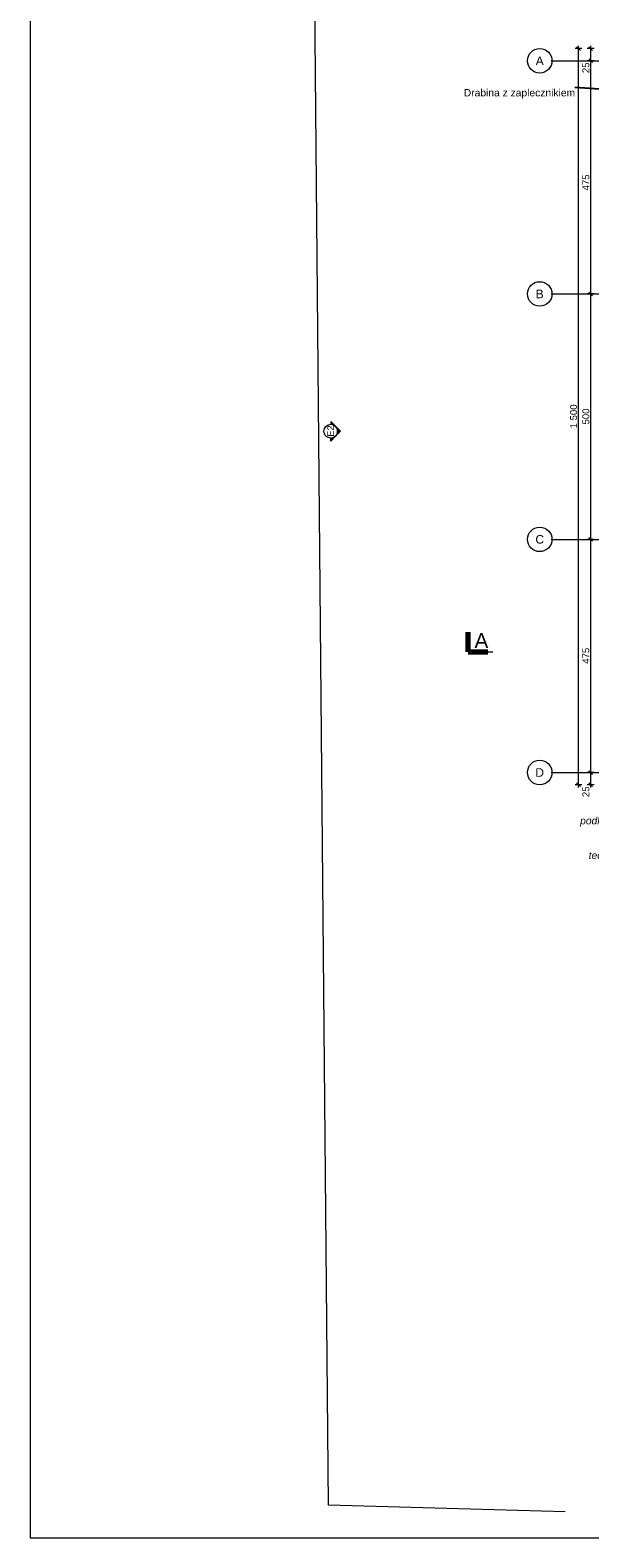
# Model space of a CAD drawing. Header units: millimetres. Extents: x -12989 to 357906, y -50379 to 30884.
# Tile 1 of 256: x -12989 to -1571, y -15343 to 15374. Entities that reach past the tile are written whole.
import ezdxf
from ezdxf.enums import TextEntityAlignment as Align

# ---------------------------------------------------------------- set-up
doc = ezdxf.new("R2010")
doc.units = ezdxf.units.MM
doc.header["$MEASUREMENT"] = 0
doc.linetypes.add('Kropki i Kreski', pattern=[360, 180, -90, 0, -90])
doc.linetypes.add('Wipeout_Contour', pattern=[1000, 0, -1000])
for name, color, linetype, lineweight in [('0_Nr_pióra__75', 14, 'Continuous', 15), ('A_ZNACZ_WIDOCZNE_Nr_pióra__205', 7, 'Continuous', 70), ('A_ZNACZ_WIDOCZNE_Nr_pióra__5', 7, 'Continuous', 13), ('A_ZNACZ_WIDOCZNE_Nr_pióra__6', 7, 'Continuous', 13), ('A_ZNACZ_WIDOCZNE_Nr_pióra__85', 7, 'Continuous', 13), ('Nowe_A__STROPY_Nr_pióra__89', 7, 'Continuous', 13), ('Nowe_A_OZN_ODNOSNIKI_Nr_pióra__6', 7, 'Continuous', 13), ('Nowe_A_OZN_ODNOSNIKI_Nr_pióra__85', 7, 'Continuous', 13), ('Nowe_A_WYM_ZEWNETRZNE_Nr_pióra__1', 7, 'Continuous', 13), ('Nowe_A_WYM_ZEWNETRZNE_Nr_pióra__45', 7, 'Continuous', 15), ('Nowe_A_WYM_ZEWNETRZNE_Nr_pióra__85', 7, 'Continuous', 13), ('Nowe_Warstwa IFC.Import IFC_Nr_pióra__1', 7, 'Continuous', 13), ('Nowe_Warstwa IFC.Import IFC_Nr_pióra__4', 7, 'Continuous', 13), ('Nowe_Warstwa IFC.Import IFC_Nr_pióra__7', 7, 'Continuous', 13)]:
    doc.layers.add(name, color=color, linetype=linetype, lineweight=lineweight)
for name, color, linetype in [('A_ZNACZ_WIDOCZNE', 7, 'Continuous'), ('Nowe_A__STROPY', 7, 'Continuous'), ('Nowe_A_WYM_ZEWNETRZNE', 7, 'Continuous'), ('Nowe_Warstwa IFC.Import IFC', 7, 'Continuous')]:
    doc.layers.add(name, color=color, linetype=linetype)
doc.styles.add('STYL_AUTOMATYCZNY_2', font='arial.ttf')
doc.styles.add('STYL_AUTOMATYCZNY_3', font='arial.ttf')
doc.styles.add('STYL_AUTOMATYCZNY_5', font='arial.ttf')
doc.linetypes.add('Ogrodzenie projektowane I WSC', pattern='A,0,[2,PAB.6.3 RZUT PARTERU1.Shx,S=15.873016,R=0,X=0,Y=0],-2000,0', length=2000)
doc.dimstyles.new('STYL_AUTOMATYCZNY__2', dxfattribs={"dimtxt": 139.999998, "dimasz": 71.25, "dimexe": 0.18, "dimexo": 0.0625, "dimgap": 0, "dimtad": 1, "dimdec": 0, "dimlfac": 0.1, "dimzin": 0, "dimdsep": 46, "dimtxsty": 'STYL_AUTOMATYCZNY_3', "dimblk": 'ARROWHEAD_6', "dimblk1": 'ARROWHEAD_6', "dimblk2": 'ARROWHEAD_6', "dimcen": 0.09, "dimse1": 1, "dimse2": 1, "dimclrd": 7, "dimclre": 7, "dimclrt": 7, "dimadec": 0, "dimazin": 0, "dimtfac": 1, "dimtdec": 4, "dimtmove": 0, "dimatfit": 3, "dimfxl": 0, "dimtolj": 1, "dimtzin": 0, "dimarcsym": 0})
doc.dimstyles.new('STYL_AUTOMATYCZNY__3', dxfattribs={"dimtxt": 0.18, "dimasz": 91.2, "dimexe": 0.18, "dimexo": 0.0625, "dimgap": 0, "dimtad": 0, "dimtih": 1, "dimtoh": 1, "dimdec": 4, "dimzin": 0, "dimdsep": 46, "dimcen": 0.09, "dimadec": 0, "dimazin": 0, "dimtfac": 1, "dimtdec": 4, "dimtmove": 0, "dimatfit": 3, "dimldrblk": 'ARROWHEAD_5', "dimfxl": 0, "dimtolj": 1, "dimtzin": 0, "dimarcsym": 0})

# ---------------------------------------------------------------- blocks, each defined once
blk = doc.blocks.new('Strop_1_1', base_point=(-12989, -15343))
at = {"layer": 'Nowe_A__STROPY_Nr_pióra__89', "color": 7, "linetype": 'Continuous', "lineweight": 13, "flags": 128}
blk.add_lwpolyline([(-12989, -15343), (49383, -15343), (49383, 26682), (-12989, 26682)], close=True, dxfattribs=at)
blk = doc.blocks.new('Standardowy znacznik osi[93]_1', base_point=(-2345, 5000))
at = {"layer": 'Nowe_Warstwa IFC.Import IFC_Nr_pióra__4', "color": 7, "linetype": 'Continuous', "lineweight": 13}
blk.add_line((-2345, 5000), (39577, 5000), dxfattribs=at)
blk.add_point((-2345, 5000), dxfattribs=at)
blk.add_point((-2345, 5000), dxfattribs=at)
blk.add_point((-2345, 5000), dxfattribs=at)
at = {"layer": 'Nowe_Warstwa IFC.Import IFC_Nr_pióra__7', "color": 7, "linetype": 'Continuous', "lineweight": 13}
blk.add_circle((-2595, 5000), 250, dxfattribs=at)
at = {"layer": 'Nowe_Warstwa IFC.Import IFC_Nr_pióra__1', "color": 7, "lineweight": 13, "style": 'STYL_AUTOMATYCZNY_2'}
for tag, p in [('AC_MarkerText_1_0', (-2595, 5088)), ('AC_MarkerText_1_1', (39827, 5088))]:
    blk.add_attdef(tag, text='', height=175, dxfattribs=at).set_placement(p, align=Align.TOP_CENTER)
blk = doc.blocks.new('Standardowy znacznik osi[95]_1', base_point=(-2345, 10000))
at = {"layer": 'Nowe_Warstwa IFC.Import IFC_Nr_pióra__4', "color": 7, "linetype": 'Continuous', "lineweight": 13}
blk.add_line((-2345, 10000), (39577, 10000), dxfattribs=at)
blk.add_point((-2345, 10000), dxfattribs=at)
blk.add_point((-2345, 10000), dxfattribs=at)
blk.add_point((-2345, 10000), dxfattribs=at)
at = {"layer": 'Nowe_Warstwa IFC.Import IFC_Nr_pióra__7', "color": 7, "linetype": 'Continuous', "lineweight": 13}
blk.add_circle((-2595, 10000), 250, dxfattribs=at)
at = {"layer": 'Nowe_Warstwa IFC.Import IFC_Nr_pióra__1', "color": 7, "lineweight": 13, "style": 'STYL_AUTOMATYCZNY_2'}
for tag, p in [('AC_MarkerText_1_0', (-2595, 10088)), ('AC_MarkerText_1_1', (39827, 10088))]:
    blk.add_attdef(tag, text='', height=175, dxfattribs=at).set_placement(p, align=Align.TOP_CENTER)
blk = doc.blocks.new('Standardowy znacznik osi[96]_1', base_point=(-2345, 14750))
at = {"layer": 'Nowe_Warstwa IFC.Import IFC_Nr_pióra__4', "color": 7, "linetype": 'Continuous', "lineweight": 13}
blk.add_line((-2345, 14750), (39577, 14750), dxfattribs=at)
blk.add_point((-2345, 14750), dxfattribs=at)
blk.add_point((-2345, 14750), dxfattribs=at)
blk.add_point((-2345, 14750), dxfattribs=at)
at = {"layer": 'Nowe_Warstwa IFC.Import IFC_Nr_pióra__7', "color": 7, "linetype": 'Continuous', "lineweight": 13}
blk.add_circle((-2595, 14750), 250, dxfattribs=at)
at = {"layer": 'Nowe_Warstwa IFC.Import IFC_Nr_pióra__1', "color": 7, "lineweight": 13, "style": 'STYL_AUTOMATYCZNY_2'}
for tag, p in [('AC_MarkerText_1_0', (-2595, 14838)), ('AC_MarkerText_1_1', (39827, 14838))]:
    blk.add_attdef(tag, text='', height=175, dxfattribs=at).set_placement(p, align=Align.TOP_CENTER)
blk = doc.blocks.new('Standardowy znacznik osi[101]_1', base_point=(-2345, 250))
at = {"layer": 'Nowe_Warstwa IFC.Import IFC_Nr_pióra__4', "color": 7, "linetype": 'Continuous', "lineweight": 13}
blk.add_line((-2345, 250), (39577, 250), dxfattribs=at)
blk.add_point((-2345, 250), dxfattribs=at)
blk.add_point((-2345, 250), dxfattribs=at)
blk.add_point((-2345, 250), dxfattribs=at)
at = {"layer": 'Nowe_Warstwa IFC.Import IFC_Nr_pióra__7', "color": 7, "linetype": 'Continuous', "lineweight": 13}
blk.add_circle((-2595, 250), 250, dxfattribs=at)
at = {"layer": 'Nowe_Warstwa IFC.Import IFC_Nr_pióra__1', "color": 7, "lineweight": 13, "style": 'STYL_AUTOMATYCZNY_2'}
for tag, p in [('AC_MarkerText_1_0', (-2595, 338)), ('AC_MarkerText_1_1', (39827, 338))]:
    blk.add_attdef(tag, text='', height=175, dxfattribs=at).set_placement(p, align=Align.TOP_CENTER)
blk = doc.blocks.new('*D302')
at = {"layer": 'Nowe_A_WYM_ZEWNETRZNE_Nr_pióra__45', "color": 7, "linetype": 'Continuous', "lineweight": 15}
for p, q in [((-1591, 287), (-1516, 212)), ((-1591, 38), (-1516, -38))]:
    blk.add_line(p, q, dxfattribs=at)
at = {"layer": 'Nowe_A_WYM_ZEWNETRZNE_Nr_pióra__85', "color": 7, "linetype": 'Continuous', "lineweight": 13}
for p, q in [((-1554, 250), (-1554, 5000)), ((-1483, 250), (-1624, 250)), ((-1483, 0), (-1624, 0)), ((-1554, 0), (-1554, 250)), ((-1554, -56), (-1554, 0))]:
    blk.add_line(p, q, dxfattribs=at)
at = {"layer": 'Nowe_A_WYM_ZEWNETRZNE_Nr_pióra__1', "color": 7, "lineweight": 13, "insert": (-1582, -251), "char_height": 140, "attachment_point": 7, "rotation": 90, "style": 'STYL_AUTOMATYCZNY_3'}
blk.add_mtext('\\A1;{\\pql;\\fArial|b0|i0|c238|p0;\\W1.000000;25}', dxfattribs=at)
blk = doc.blocks.new('ARROWHEAD_6')
at = {"color": 0, "linetype": 'Continuous', "lineweight": 0}
for p, q in [((0, 0), (-1, 0)), ((-0.5, -0.5), (0.5, 0.5))]:
    blk.add_line(p, q, dxfattribs=at)
blk = doc.blocks.new('*D303')
at = {"layer": 'Nowe_A_WYM_ZEWNETRZNE_Nr_pióra__45', "color": 7, "linetype": 'Continuous', "lineweight": 15}
for p, q in [((-1591, 5037), (-1516, 4962)), ((-1591, 287), (-1516, 212))]:
    blk.add_line(p, q, dxfattribs=at)
at = {"layer": 'Nowe_A_WYM_ZEWNETRZNE_Nr_pióra__85', "color": 7, "linetype": 'Continuous', "lineweight": 13}
for p, q in [((-1483, 5000), (-1624, 5000)), ((-1554, 250), (-1554, 5000))]:
    blk.add_line(p, q, dxfattribs=at)
at = {"layer": 'Nowe_A_WYM_ZEWNETRZNE_Nr_pióra__1', "color": 7, "lineweight": 13, "insert": (-1582, 2465), "char_height": 140, "attachment_point": 7, "rotation": 90, "style": 'STYL_AUTOMATYCZNY_3'}
blk.add_mtext('\\A1;{\\pql;\\fArial|b0|i0|c238|p0;\\W1.000000;475}', dxfattribs=at)
blk = doc.blocks.new('*D304')
at = {"layer": 'Nowe_A_WYM_ZEWNETRZNE_Nr_pióra__45', "color": 7, "linetype": 'Continuous', "lineweight": 15}
for p, q in [((-1591, 10037), (-1516, 9962)), ((-1591, 5037), (-1516, 4962))]:
    blk.add_line(p, q, dxfattribs=at)
at = {"layer": 'Nowe_A_WYM_ZEWNETRZNE_Nr_pióra__85', "color": 7, "linetype": 'Continuous', "lineweight": 13}
for p, q in [((-1483, 10000), (-1624, 10000)), ((-1554, 5000), (-1554, 10000)), ((-1483, 5000), (-1624, 5000))]:
    blk.add_line(p, q, dxfattribs=at)
at = {"layer": 'Nowe_A_WYM_ZEWNETRZNE_Nr_pióra__1', "color": 7, "lineweight": 13, "insert": (-1582, 7340), "char_height": 140, "attachment_point": 7, "rotation": 90, "style": 'STYL_AUTOMATYCZNY_3'}
blk.add_mtext('\\A1;{\\pql;\\fArial|b0|i0|c238|p0;\\W1.000000;500}', dxfattribs=at)
blk = doc.blocks.new('*D305')
at = {"layer": 'Nowe_A_WYM_ZEWNETRZNE_Nr_pióra__45', "color": 7, "linetype": 'Continuous', "lineweight": 15}
for p, q in [((-1591, 14787), (-1516, 14712)), ((-1591, 10037), (-1516, 9962))]:
    blk.add_line(p, q, dxfattribs=at)
at = {"layer": 'Nowe_A_WYM_ZEWNETRZNE_Nr_pióra__85', "color": 7, "linetype": 'Continuous', "lineweight": 13}
for p, q in [((-1483, 14750), (-1624, 14750)), ((-1554, 10000), (-1554, 14750)), ((-1483, 10000), (-1624, 10000))]:
    blk.add_line(p, q, dxfattribs=at)
at = {"layer": 'Nowe_A_WYM_ZEWNETRZNE_Nr_pióra__1', "color": 7, "lineweight": 13, "char_height": 140, "attachment_point": 7, "rotation": 90, "style": 'STYL_AUTOMATYCZNY_3'}
for s, insert in [('\\A1;{\\pql;\\fArial|b0|i0|c238|p0;\\W1.000000;25}', (-1582, 14499)), ('\\A1;{\\pql;\\fArial|b0|i0|c238|p0;\\W1.000000;475}', (-1582, 12108))]:
    blk.add_mtext(s, dxfattribs=dict(at, insert=insert))
blk = doc.blocks.new('*D306')
at = {"layer": 'Nowe_A_WYM_ZEWNETRZNE_Nr_pióra__45', "color": 7, "linetype": 'Continuous', "lineweight": 15}
for p, q in [((-1516, 14962), (-1591, 15037)), ((-1591, 14787), (-1516, 14712))]:
    blk.add_line(p, q, dxfattribs=at)
at = {"layer": 'Nowe_A_WYM_ZEWNETRZNE_Nr_pióra__85', "color": 7, "linetype": 'Continuous', "lineweight": 13}
for p, q in [((-1554, 15000), (-1554, 15056)), ((-1483, 15000), (-1624, 15000)), ((-1483, 14750), (-1624, 14750)), ((-1554, 14750), (-1554, 15000))]:
    blk.add_line(p, q, dxfattribs=at)
blk = doc.blocks.new('*D307')
at = {"layer": 'Nowe_A_WYM_ZEWNETRZNE_Nr_pióra__45', "color": 7, "linetype": 'Continuous', "lineweight": 15}
for p, q in [((-1766, 14962), (-1841, 15037)), ((-1841, 38), (-1766, -38))]:
    blk.add_line(p, q, dxfattribs=at)
at = {"layer": 'Nowe_A_WYM_ZEWNETRZNE_Nr_pióra__85', "color": 7, "linetype": 'Continuous', "lineweight": 13}
for p, q in [((-1804, 15000), (-1804, 15056)), ((-1733, 15000), (-1874, 15000)), ((-1804, 0), (-1804, 15000)), ((-1733, 0), (-1874, 0)), ((-1804, -56), (-1804, 0))]:
    blk.add_line(p, q, dxfattribs=at)
at = {"layer": 'Nowe_A_WYM_ZEWNETRZNE_Nr_pióra__1', "color": 7, "lineweight": 13, "insert": (-1832, 7260), "char_height": 140, "attachment_point": 7, "rotation": 90, "style": 'STYL_AUTOMATYCZNY_3'}
blk.add_mtext('\\A1;{\\pql;\\fArial|b0|i0|c238|p0;\\W1.000000;1\xa0500}', dxfattribs=at)
blk = doc.blocks.new('Płaszczyzna odcinająca_1_1', base_point=(-4051, 2710))
at = {"layer": 'A_ZNACZ_WIDOCZNE_Nr_pióra__205', "color": 7, "linetype": 'Continuous', "lineweight": 70}
for q in [(-4051, 3110), (-3651, 2710)]:
    blk.add_line((-4051, 2710), q, dxfattribs=at)
at = {"layer": 'A_ZNACZ_WIDOCZNE_Nr_pióra__85', "color": 7, "linetype": 'Kropki i Kreski', "lineweight": 13}
blk.add_line((-3651, 2710), (-3551, 2710), dxfattribs=at)
at = {"layer": 'A_ZNACZ_WIDOCZNE_Nr_pióra__6', "color": 7, "lineweight": 13, "insert": (-3645, 2790), "char_height": 300, "attachment_point": 9, "style": 'STYL_AUTOMATYCZNY_3'}
blk.add_mtext('\\A1;{\\pqr;\\pt0;\\fArial|b0|i0|c238|p0;\\W1.000000;A}', dxfattribs=at)
blk = doc.blocks.new('Elewacja_2_1', base_point=(-6857, -4167))
at = {"color": 254, "linetype": 'Wipeout_Contour', "lineweight": 0, "ltscale": 198919.294773}
blk.add_wipeout([(-6857, 7345), (-6857, 7345), (-6911, 7334), (-6957, 7303), (-6988, 7258), (-6999, 7203), (-6988, 7149), (-6957, 7103), (-6911, 7073), (-6857, 7062), (-6857, 7062), (-6857, 7062), (-6803, 7073), (-6757, 7103), (-6727, 7149), (-6716, 7203), (-6727, 7258), (-6757, 7303), (-6803, 7334)], dxfattribs=at).dxf.layer = 'A_ZNACZ_WIDOCZNE'
at = {"layer": 'A_ZNACZ_WIDOCZNE', "linetype": 'Continuous', "lineweight": 0, "true_color": 0x000000}
for points in [[(-6857, 7403), (-6857, 7345, -0.198912), (-6757, 7303)], [(-6857, 7003), (-6757, 7103, -0.198912), (-6857, 7062)], [(-6757, 7103), (-6657, 7203), (-6757, 7303, -0.414214)]]:
    blk.add_hatch(color=18, dxfattribs=at).paths.add_polyline_path(points)
at = {"layer": 'A_ZNACZ_WIDOCZNE_Nr_pióra__5', "color": 7, "linetype": 'Continuous', "lineweight": 13, "flags": 128}
for points in [[(-6857, 7403), (-6857, 7345, -0.198912), (-6757, 7303)], [(-6857, 7003), (-6857, 7062, 0.198912), (-6757, 7103)], [(-6757, 7103, 0.414214), (-6757, 7303), (-6657, 7203)]]:
    blk.add_lwpolyline(points, format="xyb", close=True, dxfattribs=at)
at = {"layer": 'A_ZNACZ_WIDOCZNE_Nr_pióra__5', "color": 7, "linetype": 'Continuous', "lineweight": 13}
blk.add_circle((-6857, 7203), 141, dxfattribs=at)
at = {"layer": 'A_ZNACZ_WIDOCZNE_Nr_pióra__5', "color": 7, "lineweight": 13, "insert": (-6790, 7090), "char_height": 135, "attachment_point": 7, "rotation": 90, "style": 'STYL_AUTOMATYCZNY_2'}
blk.add_mtext('\\A1;{\\pql;\\pt0;\\fArial|b0|i0|c238|p0;\\W1.000000;E2}', dxfattribs=at)
blk = doc.blocks.new('ARROWHEAD_5')
at = {"linetype": 'Continuous', "lineweight": 0}
blk.add_hatch(color=0, dxfattribs=at).paths.add_polyline_path([(-1, 0.2679), (0, 0), (-1, -0.2679)])
at = {"color": 0, "linetype": 'Continuous', "lineweight": 0}
blk.add_line((0, 0), (-1, 0), dxfattribs=at)

msp = doc.modelspace()

# ---------------------------------------------------------------- block references
at = {"layer": 'A_ZNACZ_WIDOCZNE', "color": 7, "lineweight": 13}
msp.add_blockref('Płaszczyzna odcinająca_1_1', (-4050.8, 2709.6), dxfattribs=at)
at = {"layer": 'Nowe_A__STROPY', "color": 7, "linetype": 'Continuous', "lineweight": 13}
msp.add_blockref('Strop_1_1', (-12989.3, -15342.7), dxfattribs=at)
at = {"layer": 'Nowe_Warstwa IFC.Import IFC', "color": 7, "linetype": 'Continuous', "lineweight": 13}
ref = msp.add_blockref('Standardowy znacznik osi[96]_1', (-2344.6, 14750), dxfattribs=at)
ref.add_attrib('AC_MarkerText_1', 'A', dxfattribs={"layer": 'Nowe_Warstwa IFC.Import IFC_Nr_pióra__1', "color": 7, "lineweight": 13, "height": 175, "style": 'STYL_AUTOMATYCZNY_2'}).set_placement((-2594.6, 14837.5), align=Align.TOP_CENTER)
ref = msp.add_blockref('Standardowy znacznik osi[95]_1', (-2344.6, 10000), dxfattribs=at)
ref.add_attrib('AC_MarkerText_1', 'B', dxfattribs={"layer": 'Nowe_Warstwa IFC.Import IFC_Nr_pióra__1', "color": 7, "lineweight": 13, "height": 175, "style": 'STYL_AUTOMATYCZNY_2'}).set_placement((-2594.6, 10087.5), align=Align.TOP_CENTER)
ref = msp.add_blockref('Standardowy znacznik osi[93]_1', (-2344.6, 5000), dxfattribs=at)
ref.add_attrib('AC_MarkerText_1', 'C', dxfattribs={"layer": 'Nowe_Warstwa IFC.Import IFC_Nr_pióra__1', "color": 7, "lineweight": 13, "height": 175, "style": 'STYL_AUTOMATYCZNY_2'}).set_placement((-2594.6, 5087.5), align=Align.TOP_CENTER)
ref = msp.add_blockref('Standardowy znacznik osi[101]_1', (-2344.6, 250), dxfattribs=at)
ref.add_attrib('AC_MarkerText_1', 'D', dxfattribs={"layer": 'Nowe_Warstwa IFC.Import IFC_Nr_pióra__1', "color": 7, "lineweight": 13, "height": 175, "style": 'STYL_AUTOMATYCZNY_2'}).set_placement((-2594.6, 337.5), align=Align.TOP_CENTER)

# ---------------------------------------------------------------- texts
at = {"layer": 'Nowe_A_OZN_ODNOSNIKI_Nr_pióra__6', "color": 7, "linetype": 'Continuous', "lineweight": 13, "insert": (-4143.2, 14174.5), "char_height": 150, "attachment_point": 1, "style": 'STYL_AUTOMATYCZNY_2'}
msp.add_mtext('\\A1;{\\pql;\\fArial|b0|i0|c238|p0;\\W1.000000;Drabina z zaplecznikiem}', dxfattribs=at)
at = {"layer": 'Nowe_A_OZN_ODNOSNIKI_Nr_pióra__6', "color": 7, "linetype": 'Continuous', "lineweight": 13, "insert": (-360.7, -655.5), "char_height": 150, "width": 1595.875, "attachment_point": 3, "line_spacing_factor": 0.942235, "style": 'STYL_AUTOMATYCZNY_5'}
msp.add_mtext('\\A1;{\\pqr;\\fArial|b0|i1|c238|p0;\\W1.000000;pod\\fArial|b0|i1|c238|p0;\\W1.000000;konstrukcja stalowa\\P\\pqr;\\fArial|b0|i1|c238|p0;\\W1.000000;wg. proj. technicznego konstrukcji}', dxfattribs=at)

# ---------------------------------------------------------------- dimensions: what is measured, and where the dimension line sits
at = {"layer": 'Nowe_A_WYM_ZEWNETRZNE', "color": 7, "linetype": 'Continuous', "lineweight": 13}
for base, p1, p2, picture, middle in [((-1553.5, 15000), (-2699.2, 14750), (-500, 15000), '*D306', (-1651.5, 14605.5)), ((-1803.5, 15000), (-500, 0), (-500, 15000), '*D307', (-1901.5, 7499.9)), ((-1553.5, 14750), (-2594.6, 10000), (-2699.2, 14750), '*D305', (-1651.5, 12267.9)), ((-1553.5, 10000), (-2594.6, 5000), (-2594.6, 10000), '*D304', (-1651.5, 7499.6)), ((-1553.5, 5000), (-2699.2, 250), (-2594.6, 5000), '*D303', (-1651.5, 2624.6)), ((-1553.5, 250), (-500, 0), (-2699.2, 250), '*D302', (-1651.5, -144.5))]:
    dim = msp.add_linear_dim(base=base, p1=p1, p2=p2, angle=90, dimstyle='STYL_AUTOMATYCZNY__2', dxfattribs=at)
    dim.commit()
    dim.dimension.update_dxf_attribs({"geometry": picture, "text_midpoint": middle, "dimtype": 160, "text_rotation": 90})

# ---------------------------------------------------------------- leaders
at = {"layer": 'Nowe_A_OZN_ODNOSNIKI_Nr_pióra__85', "color": 7, "linetype": 'Continuous', "lineweight": 13, "annotation_type": 0, "has_hookline": 1, "hookline_direction": 1}
for points, text_width in [([(-804.8, 14035), (-1377.7, 14174.5), (-1877.7, 14208.8)], 2239.3), ([(720.2, 182.5), (-256.3, -655.5), (-360.7, -655.5)], 1410.6)]:
    msp.add_leader(points, dimstyle='STYL_AUTOMATYCZNY__3', dxfattribs=dict(at, text_width=text_width))

# ---------------------------------------------------------------- next in the draw order: block references
at = {"layer": 'A_ZNACZ_WIDOCZNE', "color": 7, "lineweight": 13}
msp.add_blockref('Elewacja_2_1', (-6857.4, -4167), dxfattribs=at)

# ---------------------------------------------------------------- next in the draw order: linework, layer by layer
at = {"layer": '0_Nr_pióra__75', "color": 14, "linetype": 'Ogrodzenie projektowane I WSC', "lineweight": 15}
msp.add_lwpolyline([(-2075.1, -14813.9), (-6905.4, -14679.5), (-7211.2, 18978.2), (13410, 19235.7), (13294.3, 30180.2), (43846.7, 30883.5), (44229.4, 30884.5)], dxfattribs=at)

doc.saveas('drawing.dxf')
